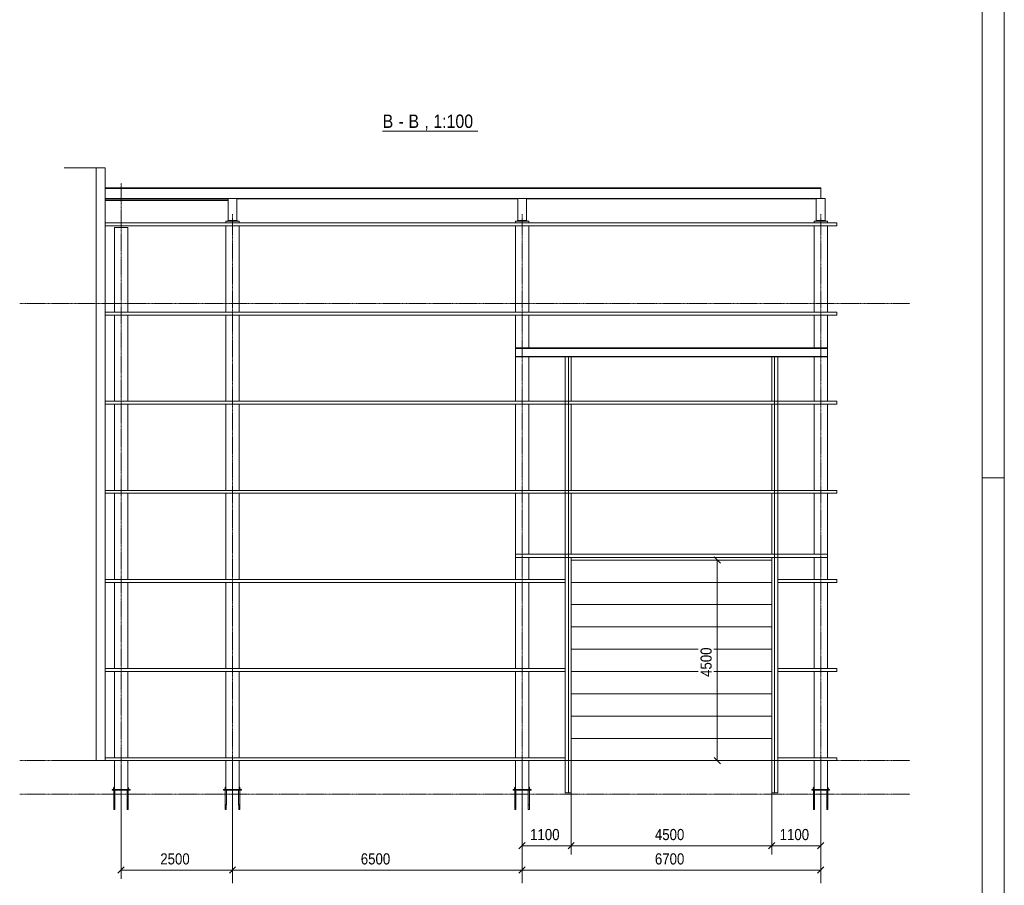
# Model space of a CAD drawing. Header units: millimetres. Extents: x -1190408159 to 361788912, y -2544212749 to 93633750.
# Tile 66 of 69: x 259238 to 281334, y -929 to 18494. Entities that reach past the tile are written whole.
import ezdxf

# ---------------------------------------------------------------- set-up
doc = ezdxf.new("R2010")
doc.units = ezdxf.units.MM
doc.linetypes.add('XKITLINE00', pattern=[0])
doc.linetypes.add('XKITLINE03', pattern=[6, 3, -1, 1, -1])
for name, color, linetype, lineweight in [('Grafický objekt', 3, 'Continuous', 0), ('Jiný typ objektu', 7, 'Continuous', 0), ('Kóta', 4, 'Continuous', 0), ('List výkresu', 3, 'Continuous', 0), ('Mřížka', 4, 'Continuous', 0), ('Položka', 2, 'Continuous', 0)]:
    doc.layers.add(name, color=color, linetype=linetype, lineweight=lineweight)
doc.styles.add('ARIAL', font='ARIAL.TTF', dxfattribs={"height": 1000})

msp = doc.modelspace()

# ---------------------------------------------------------------- linework, layer by layer
at = {"layer": 'Grafický objekt', "color": 0, "linetype": 'XKITLINE00', "lineweight": 0}
for p, q in [((276113.97993, 6367.93166), (271613.97993, 6367.93166)), ((271613.97993, 6367.93166), (271613.97993, 1867.93166)), ((271618.68197, 6367.93166), (276111.57993, 6367.93166)), ((276113.97993, 1867.93166), (276113.97993, 6367.93166)), ((271613.97993, 5867.93166), (276113.97993, 5867.93166)), ((271613.97993, 5367.93166), (276113.97993, 5367.93166)), ((271613.97993, 4867.93166), (276113.97993, 4867.93166)), ((271613.97993, 4367.93166), (274466.87733, 4367.93166)), ((274816.87733, 4367.93166), (276113.97993, 4367.93166)), ((271613.97993, 3867.93166), (274466.87733, 3867.93166)), ((274816.87733, 3867.93166), (276113.97993, 3867.93166)), ((271613.97993, 3367.93166), (276113.97993, 3367.93166)), ((271613.97993, 2867.93166), (276113.97993, 2867.93166)), ((271613.97993, 2367.93166), (276113.97993, 2367.93166)), ((271613.97993, 1867.93166), (276113.97993, 1867.93166)), ((271618.77993, 1867.93166), (276111.57993, 1867.93166))]:
    msp.add_line(p, q, dxfattribs=at)
at = {"layer": 'Jiný typ objektu', "color": 0, "linetype": 'XKITLINE00', "lineweight": 0}
msp.add_line((267383.43814, 15989.51369), (269522.78385, 15989.51369), dxfattribs=at)
at = {"layer": 'Kóta', "color": 0, "linetype": 'XKITLINE00', "lineweight": 0}
for p, q in [((274821.16665, 6438.64234), (274962.58801, 6297.22098)), ((273515.87675, 6367.93166), (275091.87733, 6367.93166)), ((274891.87733, 1867.93166), (274891.87733, 6367.93166)), ((261513.97993, 1767.93166), (261513.97993, -786.55112)), ((264013.97993, 1767.93166), (264013.97993, -786.55112)), ((264013.97993, 1767.93166), (264013.97993, -786.55112)), ((270513.97993, 1799.80817), (270513.97993, -786.55112)), ((270513.97993, 1799.80817), (270513.97993, -786.55112)), ((270513.97993, 1767.93166), (270513.97993, -240.30374)), ((271613.97993, 1767.93166), (271613.97993, -240.30374)), ((271613.97993, 1767.93166), (271613.97993, -240.30374)), ((273515.87675, 1867.93166), (275091.87733, 1867.93166)), ((274821.16665, 1938.64234), (274962.58801, 1797.22098)), ((276113.97993, 1767.93166), (276113.97993, -240.30374)), ((276113.97993, 1767.93166), (276113.97993, -240.30374)), ((277213.97993, 1767.93166), (277213.97993, -786.55112)), ((277213.97993, 1767.93166), (277213.97993, -240.30374)), ((270584.69061, 30.40693), (270443.26926, -111.01442)), ((271684.69061, 30.40693), (271543.26926, -111.01442)), ((271684.69061, 30.40693), (271543.26926, -111.01442)), ((276184.69061, 30.40693), (276043.26926, -111.01442)), ((276184.69061, 30.40693), (276043.26926, -111.01442)), ((277284.69061, 30.40693), (277143.26926, -111.01442)), ((270513.97993, -40.30374), (271613.97993, -40.30374)), ((271613.97993, -40.30374), (276113.97993, -40.30374)), ((276113.97993, -40.30374), (277213.97993, -40.30374)), ((261584.69061, -515.84044), (261443.26926, -657.2618)), ((261513.97993, -586.55112), (264013.97993, -586.55112)), ((264084.69061, -515.84044), (263943.26926, -657.2618)), ((264084.69061, -515.84044), (263943.26926, -657.2618)), ((264013.97993, -586.55112), (270513.97993, -586.55112)), ((270584.69061, -515.84044), (270443.26926, -657.2618)), ((270584.69061, -515.84044), (270443.26926, -657.2618)), ((270513.97993, -586.55112), (277213.97993, -586.55112)), ((277284.69061, -515.84044), (277143.26926, -657.2618))]:
    msp.add_line(p, q, dxfattribs=at)
at = {"layer": 'List výkresu', "color": 0, "linetype": 'XKITLINE00', "lineweight": 0}
for p, q in [((281334.27297, -21483.47451), (281334.27297, 37916.52549)), ((280834.27297, -20983.47451), (280834.27297, 37416.52549)), ((281334.27297, 8216.52549), (280834.27297, 8216.52549))]:
    msp.add_line(p, q, dxfattribs=at)
at = {"layer": 'Mřížka', "color": 0, "linetype": 'XKITLINE03', "lineweight": 0}
for p, q in [((264013.97993, -882.06834), (264013.97993, 14127.93166)), ((270513.97993, -882.06834), (270513.97993, 14127.93166)), ((277213.97993, -882.06834), (277213.97993, 14127.93166)), ((259238.43347, 12127.93166), (279213.97993, 12127.93166)), ((259238.43347, 1867.93166), (279213.97993, 1867.93166)), ((259238.42993, 1117.93166), (279213.97993, 1117.93166))]:
    msp.add_line(p, q, dxfattribs=at)
at = {"layer": 'Položka', "color": 0, "linetype": 'XKITLINE00', "lineweight": 0}
for p, q in [((260238.42993, 15167.93166), (260953.97993, 15167.93166)), ((261153.97993, 15167.93166), (260953.97993, 15167.93166)), ((260953.97993, 15167.93166), (260953.97993, 1867.93166)), ((261153.97993, 15167.93166), (260953.97993, 15167.93166)), ((260953.97993, 15167.93166), (260953.97993, 1867.93166)), ((261153.97993, 15167.93166), (261153.97993, 1867.93166)), ((261153.97993, 15167.93166), (261153.97993, 1867.93166)), ((261153.97993, 14718.92591), (277213.97993, 14718.92591)), ((261153.97993, 14704.99539), (277213.97993, 14704.99539)), ((261153.97993, 14704.74663), (277213.97993, 14704.74663)), ((277213.97993, 14483.43149), (277213.97993, 14718.92591)), ((261153.97993, 14481.8583), (263913.97993, 14481.8583)), ((261153.97993, 14475.88807), (263913.97993, 14475.88807)), ((261153.97993, 14442.05681), (263913.97993, 14442.05681)), ((261153.97993, 14436.08658), (263913.97993, 14436.08658)), ((263913.97993, 14478.43149), (263913.97993, 14483.43149)), ((263913.97993, 14483.43149), (264113.97993, 14483.43149)), ((263913.97993, 14478.43149), (264113.97993, 14478.43149)), ((263913.97993, 14478.43149), (263913.97993, 13985.93771)), ((264113.97993, 14483.43149), (264113.97993, 14478.43149)), ((264113.97993, 14481.8583), (270413.97993, 14481.8583)), ((264113.97993, 14478.43149), (264113.97993, 13985.93771)), ((264113.97993, 14475.88807), (270413.97993, 14475.88807)), ((270413.97993, 14478.43149), (270413.97993, 14483.43149)), ((270413.97993, 14483.43149), (270613.97993, 14483.43149)), ((270413.97993, 14478.43149), (270613.97993, 14478.43149)), ((270413.97993, 14478.43149), (270413.97993, 13985.93771)), ((270613.97993, 14483.43149), (270613.97993, 14478.43149)), ((270613.97993, 14481.8583), (277113.97993, 14481.8583)), ((270613.97993, 14478.43149), (270613.97993, 13985.93771)), ((270613.97993, 14475.88807), (277113.97993, 14475.88807)), ((277113.97993, 14478.43149), (277113.97993, 14483.43149)), ((277113.97993, 14483.43149), (277313.97993, 14483.43149)), ((277113.97993, 14478.43149), (277313.97993, 14478.43149)), ((277113.97993, 14478.43149), (277113.97993, 13985.93771)), ((277313.97993, 14483.43149), (277313.97993, 14478.43149)), ((277313.97993, 14478.43149), (277313.97993, 13985.93771)), ((277573.97994, 13932.30817), (261153.97993, 13932.30817)), ((263863.97993, 13971.88784), (264163.97993, 13971.88784)), ((263863.97993, 13932.30817), (263863.97993, 13971.88784)), ((263903.97993, 13981.34069), (264123.97993, 13981.34069)), ((263903.97993, 13971.88784), (263903.97993, 13981.34069)), ((263913.97993, 13981.34069), (263913.97993, 13985.93771)), ((263913.97993, 13985.93771), (264113.97993, 13985.93771)), ((264113.97993, 13981.34069), (264113.97993, 13985.93771)), ((264123.97993, 13981.34069), (264123.97993, 13971.88784)), ((264163.97993, 13932.30817), (264163.97993, 13971.88784)), ((270363.97993, 13971.88784), (270663.97993, 13971.88784)), ((270363.97993, 13932.30817), (270363.97993, 13971.88784)), ((270403.97993, 13981.34069), (270623.97993, 13981.34069)), ((270403.97993, 13971.88784), (270403.97993, 13981.34069)), ((270413.97993, 13981.34069), (270413.97993, 13985.93771)), ((270413.97993, 13985.93771), (270613.97993, 13985.93771)), ((270613.97993, 13981.34069), (270613.97993, 13985.93771)), ((270623.97993, 13981.34069), (270623.97993, 13971.88784)), ((270663.97993, 13932.30817), (270663.97993, 13971.88784)), ((277063.97993, 13971.88784), (277363.97993, 13971.88784)), ((277063.97993, 13932.30817), (277063.97993, 13971.88784)), ((277103.97993, 13981.34069), (277323.97993, 13981.34069)), ((277103.97993, 13971.88784), (277103.97993, 13981.34069)), ((277113.97993, 13981.34069), (277113.97993, 13985.93771)), ((277113.97993, 13985.93771), (277313.97993, 13985.93771)), ((277313.97993, 13981.34069), (277313.97993, 13985.93771)), ((277323.97993, 13981.34069), (277323.97993, 13971.88784)), ((277363.97993, 13932.30817), (277363.97993, 13971.88784)), ((277573.97994, 13867.30817), (277573.97994, 13932.30817)), ((261153.97993, 13867.30817), (277573.97994, 13867.30817)), ((261363.97993, 13827.93166), (261663.97993, 13827.93166)), ((261363.97993, 11932.30817), (261363.97993, 13827.93166)), ((261663.97993, 11932.30817), (261663.97993, 13827.93166)), ((263863.97993, 11932.30817), (263863.97993, 13867.30817)), ((264163.97993, 11932.30817), (264163.97993, 13867.30817)), ((270363.97993, 11932.30817), (270363.97993, 13867.30817)), ((270663.97993, 11932.30817), (270663.97993, 13867.30817)), ((277063.97993, 11932.30817), (277063.97993, 13867.30817)), ((277363.97993, 11932.30817), (277363.97993, 13867.30817)), ((277573.97994, 11932.30817), (261153.97993, 11932.30817)), ((277573.97994, 11867.30817), (277573.97994, 11932.30817)), ((261153.97993, 11867.30817), (277573.97994, 11867.30817)), ((261363.97993, 9932.30817), (261363.97993, 11867.30817)), ((261663.97993, 9932.30817), (261663.97993, 11867.30817)), ((263863.97993, 9932.30817), (263863.97993, 11867.30817)), ((264163.97993, 9932.30817), (264163.97993, 11867.30817)), ((270363.97993, 11127.93166), (270363.97993, 11867.30817)), ((270663.97993, 11127.93166), (270663.97993, 11867.30817)), ((277063.97993, 11127.93166), (277063.97993, 11867.30817)), ((277363.97993, 11127.93166), (277363.97993, 11867.30817)), ((277363.97993, 11127.93166), (270363.97993, 11127.93166)), ((270363.97993, 10927.93166), (270363.97993, 11127.93166)), ((270363.97993, 11116.43166), (277363.97993, 11116.43166)), ((277363.97993, 10927.93166), (277363.97993, 11127.93166)), ((270363.97993, 10939.43166), (277363.97993, 10939.43166)), ((270363.97993, 9932.30817), (270363.97993, 10927.93166)), ((270363.97993, 10927.93166), (271478.97993, 10927.93166)), ((270663.97993, 9932.30817), (270663.97993, 10927.93166)), ((271553.97993, 10927.93068), (271478.97993, 10927.93068)), ((271478.97993, 10927.93068), (271478.97993, 1147.93166)), ((271553.97993, 10927.93166), (276173.97993, 10927.93166)), ((271553.97993, 10927.93068), (271553.97993, 1147.93166)), ((271613.97993, 9932.30817), (271613.97993, 10927.93068)), ((276113.97993, 9932.30817), (276113.97993, 10927.93068)), ((276173.97993, 1147.93264), (276173.97993, 10927.93166)), ((276173.97993, 10927.93166), (276248.97993, 10927.93166)), ((276248.97993, 1147.93264), (276248.97993, 10927.93166)), ((276248.97993, 10927.93166), (277363.97993, 10927.93166)), ((277063.97993, 9932.30817), (277063.97993, 10927.93166)), ((277363.97993, 9932.30817), (277363.97993, 10927.93166)), ((277573.97994, 9932.30817), (261153.97993, 9932.30817)), ((261153.97993, 9867.30817), (277573.97994, 9867.30817)), ((261363.97993, 7932.30817), (261363.97993, 9867.30817)), ((261663.97993, 7932.30817), (261663.97993, 9867.30817)), ((263863.97993, 7932.30817), (263863.97993, 9867.30817)), ((264163.97993, 7932.30817), (264163.97993, 9867.30817)), ((270363.97993, 7932.30817), (270363.97993, 9867.30817)), ((270663.97993, 7932.30817), (270663.97993, 9867.30817)), ((271613.97993, 7932.30817), (271613.97993, 9867.30817)), ((276113.97993, 7932.30817), (276113.97993, 9867.30817)), ((277063.97993, 7932.30817), (277063.97993, 9867.30817)), ((277363.97993, 7932.30817), (277363.97993, 9867.30817)), ((277573.97994, 9867.30817), (277573.97994, 9932.30817)), ((277573.97994, 7932.30817), (261153.97993, 7932.30817)), ((261153.97993, 7867.30817), (277573.97994, 7867.30817)), ((261363.97993, 5932.30817), (261363.97993, 7867.30817)), ((261663.97993, 5932.30817), (261663.97993, 7867.30817)), ((263863.97993, 5932.30817), (263863.97993, 7867.30817)), ((264163.97993, 5932.30817), (264163.97993, 7867.30817)), ((270363.97993, 6502.93166), (270363.97993, 7867.30817)), ((270663.97993, 6502.93166), (270663.97993, 7867.30817)), ((271613.97993, 6502.93166), (271613.97993, 7867.30817)), ((276113.97993, 6502.93166), (276113.97993, 7867.30817)), ((277063.97993, 6502.93166), (277063.97993, 7867.30817)), ((277363.97993, 6502.93166), (277363.97993, 7867.30817)), ((277573.97994, 7867.30817), (277573.97994, 7932.30817)), ((277363.97993, 6502.93166), (270363.97993, 6502.93166)), ((270363.97993, 6427.93166), (270363.97993, 6502.93166)), ((270363.97993, 5932.30817), (270363.97993, 6427.93166)), ((277363.97993, 6427.93166), (270363.97993, 6427.93166)), ((270663.97993, 5932.30817), (270663.97993, 6427.93166)), ((271613.97993, 1147.93166), (271613.97993, 6427.93166)), ((271613.97993, 6367.93166), (271613.97993, 6427.93166)), ((276113.97993, 1147.93166), (276113.97993, 6427.93166)), ((276113.97993, 6427.93166), (276113.97993, 6367.93166)), ((277063.97993, 5932.30817), (277063.97993, 6427.93166)), ((277363.97993, 6427.93166), (277363.97993, 6502.93166)), ((277363.97993, 5932.30817), (277363.97993, 6427.93166)), ((276113.97993, 6367.93166), (271613.97993, 6367.93166)), ((271478.9789, 5932.30817), (261153.97993, 5932.30817)), ((261153.97993, 5867.30817), (271478.9789, 5867.30817)), ((261363.97993, 3932.30817), (261363.97993, 5867.30817)), ((261663.97993, 3932.30817), (261663.97993, 5867.30817)), ((263863.97993, 3932.30817), (263863.97993, 5867.30817)), ((264163.97993, 3932.30817), (264163.97993, 5867.30817)), ((270363.97993, 3932.30817), (270363.97993, 5867.30817)), ((270663.97993, 3932.30817), (270663.97993, 5867.30817)), ((271478.9789, 5867.30817), (271478.9789, 5932.30817)), ((277573.97994, 5932.30817), (276248.97993, 5932.30817)), ((276248.97993, 5867.30817), (276248.97993, 5932.30817)), ((277573.97994, 5867.30817), (276248.97993, 5867.30817)), ((277063.97993, 3932.30817), (277063.97993, 5867.30817)), ((277363.97993, 3932.30817), (277363.97993, 5867.30817)), ((277573.97994, 5867.30817), (277573.97994, 5932.30817)), ((271478.9789, 3932.30817), (261153.97993, 3932.30817)), ((261153.97993, 3867.30817), (271478.9789, 3867.30817)), ((261363.97993, 1932.30817), (261363.97993, 3867.30817)), ((261663.97993, 1932.30817), (261663.97993, 3867.30817)), ((263863.97993, 1932.30817), (263863.97993, 3867.30817)), ((264163.97993, 1932.30817), (264163.97993, 3867.30817)), ((270363.97993, 1932.30817), (270363.97993, 3867.30817)), ((270663.97993, 1932.30817), (270663.97993, 3867.30817)), ((271478.9789, 3867.30817), (271478.9789, 3932.30817)), ((277573.97994, 3932.30817), (276248.97993, 3932.30817)), ((276248.97993, 3867.30817), (276248.97993, 3932.30817)), ((277573.97994, 3867.30817), (276248.97993, 3867.30817)), ((277063.97993, 1932.30817), (277063.97993, 3867.30817)), ((277363.97993, 1932.30817), (277363.97993, 3867.30817)), ((277573.97994, 3867.30817), (277573.97994, 3932.30817)), ((260238.42993, 1867.93166), (260953.97993, 1867.93166)), ((261153.97993, 1867.93166), (260953.97993, 1867.93166)), ((261153.97993, 1867.93166), (260953.97993, 1867.93166)), ((271478.9789, 1932.30817), (261153.97993, 1932.30817)), ((261153.97993, 1867.30817), (261153.97993, 1867.93166)), ((271478.9789, 1867.30817), (261153.97993, 1867.30817)), ((261363.97993, 1222.93166), (261363.97993, 1867.30817)), ((261663.97993, 1222.93166), (261663.97993, 1867.30817)), ((263863.97993, 1222.93166), (263863.97993, 1867.30817)), ((264163.97993, 1222.93166), (264163.97993, 1867.30817)), ((270363.97993, 1222.93166), (270363.97993, 1867.30817)), ((270663.97993, 1222.93166), (270663.97993, 1867.30817)), ((271478.9789, 1867.30817), (271478.9789, 1932.30817)), ((277573.97994, 1932.30817), (276248.97993, 1932.30817)), ((276248.97993, 1867.30817), (276248.97993, 1932.30817)), ((277573.97994, 1867.30817), (276248.97993, 1867.30817)), ((277063.97993, 1222.93166), (277063.97993, 1867.30817)), ((277363.97993, 1222.93166), (277363.97993, 1867.30817)), ((277573.97994, 1867.30817), (277573.97994, 1932.30817)), ((261313.97993, 1202.93166), (261313.97993, 1222.93166)), ((261313.97993, 1222.93166), (261713.97993, 1222.93166)), ((261713.97993, 1202.93166), (261313.97993, 1202.93166)), ((261363.97993, 1234.93166), (261341.97993, 1234.93166)), ((261341.97993, 1234.93166), (261341.97993, 1222.93166)), ((261345.97993, 1234.93166), (261345.97993, 1258.93166)), ((261345.97993, 1258.93166), (261363.97993, 1258.93166)), ((261363.97993, 1272.93166), (261351.97993, 1272.93166)), ((261351.97993, 1258.93166), (261351.97993, 1272.93166)), ((261351.97993, 878.9317), (261351.97993, 1202.93166)), ((261375.97993, 878.9317), (261375.97993, 1202.93166)), ((261651.97993, 878.9317), (261651.97993, 1202.93166)), ((261675.97993, 1272.93166), (261663.97993, 1272.93166)), ((261681.97993, 1258.93166), (261663.97993, 1258.93166)), ((261663.97993, 1234.93166), (261685.97993, 1234.93166)), ((261675.97993, 1258.93166), (261675.97993, 1272.93166)), ((261675.97993, 878.9317), (261675.97993, 1202.93166)), ((261681.97993, 1234.93166), (261681.97993, 1258.93166)), ((261685.97993, 1234.93166), (261685.97993, 1222.93166)), ((261713.97993, 1222.93166), (261713.97993, 1202.93166)), ((263813.97993, 1202.93166), (263813.97993, 1222.93166)), ((263813.97993, 1222.93166), (264213.97993, 1222.93166)), ((264213.97993, 1202.93166), (263813.97993, 1202.93166)), ((263863.97993, 1234.93166), (263841.97993, 1234.93166)), ((263841.97993, 1234.93166), (263841.97993, 1222.93166)), ((263845.97993, 1234.93166), (263845.97993, 1258.93166)), ((263845.97993, 1258.93166), (263863.97993, 1258.93166)), ((263863.97993, 1272.93166), (263851.97993, 1272.93166)), ((263851.97993, 1258.93166), (263851.97993, 1272.93166)), ((263851.97993, 878.9317), (263851.97993, 1202.93166)), ((263875.97993, 878.9317), (263875.97993, 1202.93166)), ((264151.97993, 878.9317), (264151.97993, 1202.93166)), ((264175.97993, 1272.93166), (264163.97993, 1272.93166)), ((264181.97993, 1258.93166), (264163.97993, 1258.93166)), ((264163.97993, 1234.93166), (264185.97993, 1234.93166)), ((264175.97993, 1258.93166), (264175.97993, 1272.93166)), ((264175.97993, 878.9317), (264175.97993, 1202.93166)), ((264181.97993, 1234.93166), (264181.97993, 1258.93166)), ((264185.97993, 1234.93166), (264185.97993, 1222.93166)), ((264213.97993, 1222.93166), (264213.97993, 1202.93166)), ((270313.97993, 1202.93166), (270313.97993, 1222.93166)), ((270313.97993, 1222.93166), (270713.97993, 1222.93166)), ((270713.97993, 1202.93166), (270313.97993, 1202.93166)), ((270363.97993, 1234.93166), (270341.97993, 1234.93166)), ((270341.97993, 1234.93166), (270341.97993, 1222.93166)), ((270345.97993, 1234.93166), (270345.97993, 1258.93166)), ((270345.97993, 1258.93166), (270363.97993, 1258.93166)), ((270363.97993, 1272.93166), (270351.97993, 1272.93166)), ((270351.97993, 1258.93166), (270351.97993, 1272.93166)), ((270351.97993, 878.9317), (270351.97993, 1202.93166)), ((270375.97993, 878.9317), (270375.97993, 1202.93166)), ((270651.97993, 878.9317), (270651.97993, 1202.93166)), ((270675.97993, 1272.93166), (270663.97993, 1272.93166)), ((270681.97993, 1258.93166), (270663.97993, 1258.93166)), ((270663.97993, 1234.93166), (270685.97993, 1234.93166)), ((270675.97993, 1258.93166), (270675.97993, 1272.93166)), ((270675.97993, 878.9317), (270675.97993, 1202.93166)), ((270681.97993, 1234.93166), (270681.97993, 1258.93166)), ((270685.97993, 1234.93166), (270685.97993, 1222.93166)), ((270713.97993, 1222.93166), (270713.97993, 1202.93166)), ((271553.97993, 1147.93166), (271478.97993, 1147.93166)), ((271553.97993, 1147.93166), (271613.97993, 1147.93166)), ((276113.97993, 1147.93166), (276173.97993, 1147.93166)), ((276173.97993, 1147.93264), (276248.97993, 1147.93264)), ((277013.97993, 1202.93166), (277013.97993, 1222.93166)), ((277013.97993, 1222.93166), (277413.97993, 1222.93166)), ((277413.97993, 1202.93166), (277013.97993, 1202.93166)), ((277063.97993, 1234.93166), (277041.97993, 1234.93166)), ((277041.97993, 1234.93166), (277041.97993, 1222.93166)), ((277045.97993, 1234.93166), (277045.97993, 1258.93166)), ((277045.97993, 1258.93166), (277063.97993, 1258.93166)), ((277063.97993, 1272.93166), (277051.97993, 1272.93166)), ((277051.97993, 1258.93166), (277051.97993, 1272.93166)), ((277051.97993, 878.9317), (277051.97993, 1202.93166)), ((277075.97993, 878.9317), (277075.97993, 1202.93166)), ((277351.97993, 878.9317), (277351.97993, 1202.93166)), ((277375.97993, 1272.93166), (277363.97993, 1272.93166)), ((277381.97993, 1258.93166), (277363.97993, 1258.93166)), ((277363.97993, 1234.93166), (277385.97993, 1234.93166)), ((277375.97993, 1258.93166), (277375.97993, 1272.93166)), ((277375.97993, 878.9317), (277375.97993, 1202.93166)), ((277381.97993, 1234.93166), (277381.97993, 1258.93166)), ((277385.97993, 1234.93166), (277385.97993, 1222.93166)), ((277413.97993, 1222.93166), (277413.97993, 1202.93166)), ((261375.97993, 878.9317), (261351.97993, 878.9317)), ((261352.47993, 772.93166), (261352.47993, 878.93166)), ((261375.47993, 772.93166), (261352.47993, 772.93166)), ((261375.47993, 772.93166), (261375.47993, 878.93166)), ((261669.97993, 878.9317), (261651.97993, 878.9317)), ((261652.47993, 772.93166), (261652.47993, 878.93166)), ((261669.72993, 772.93166), (261652.47993, 772.93166)), ((261675.47993, 772.93166), (261669.72993, 772.93166)), ((261675.97993, 878.9317), (261669.97993, 878.9317)), ((261675.47993, 772.93166), (261675.47993, 878.93166)), ((263875.97993, 878.9317), (263851.97993, 878.9317)), ((263852.47993, 772.93166), (263852.47993, 878.93166)), ((263875.47993, 772.93166), (263852.47993, 772.93166)), ((263875.47993, 772.93166), (263875.47993, 878.93166)), ((264169.97993, 878.9317), (264151.97993, 878.9317)), ((264152.47993, 772.93166), (264152.47993, 878.93166)), ((264169.72993, 772.93166), (264152.47993, 772.93166)), ((264175.47993, 772.93166), (264169.72993, 772.93166)), ((264175.97993, 878.9317), (264169.97993, 878.9317)), ((264175.47993, 772.93166), (264175.47993, 878.93166)), ((270375.97993, 878.9317), (270351.97993, 878.9317)), ((270352.47993, 772.93166), (270352.47993, 878.93166)), ((270375.47993, 772.93166), (270352.47993, 772.93166)), ((270375.47993, 772.93166), (270375.47993, 878.93166)), ((270669.97993, 878.9317), (270651.97993, 878.9317)), ((270652.47993, 772.93166), (270652.47993, 878.93166)), ((270669.72993, 772.93166), (270652.47993, 772.93166)), ((270675.47993, 772.93166), (270669.72993, 772.93166)), ((270675.97993, 878.9317), (270669.97993, 878.9317)), ((270675.47993, 772.93166), (270675.47993, 878.93166)), ((277075.97993, 878.9317), (277051.97993, 878.9317)), ((277052.47993, 772.93166), (277052.47993, 878.93166)), ((277075.47993, 772.93166), (277052.47993, 772.93166)), ((277075.47993, 772.93166), (277075.47993, 878.93166)), ((277369.97993, 878.9317), (277351.97993, 878.9317)), ((277352.47993, 772.93166), (277352.47993, 878.93166)), ((277369.72993, 772.93166), (277352.47993, 772.93166)), ((277375.47993, 772.93166), (277369.72993, 772.93166)), ((277375.97993, 878.9317), (277369.97993, 878.9317)), ((277375.47993, 772.93166), (277375.47993, 878.93166))]:
    msp.add_line(p, q, dxfattribs=at)
at = {"layer": 'Položka', "color": 0, "linetype": 'XKITLINE03', "lineweight": 0}
msp.add_line((261513.97993, 222.93166), (261513.97993, 14827.93166), dxfattribs=at)

# ---------------------------------------------------------------- texts
at = {"layer": 'Jiný typ objektu', "color": 0, "style": 'ARIAL', "width": 0.85}
for s, p in [('B', (267383.43814, 16064.51369)), ('B', (267963.48697, 16064.51369)), ('1:100', (268521.56314, 16064.51369)), ('-', (267740.33268, 16064.51369)), (',', (268320.3815, 16064.51369))]:
    msp.add_text(s, height=300, dxfattribs=at).set_placement(p)
at = {"layer": 'Kóta', "color": 0, "style": 'ARIAL', "width": 0.85}
msp.add_text('4500', height=250, rotation=90.000210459, dxfattribs=at).set_placement((274766.87733, 3747.08205))
for s, p in [('1100', (270693.13032, 84.69626)), ('4500', (273493.13032, 84.69626)), ('1100', (276293.13032, 84.69626)), ('2500', (262393.13032, -461.55112)), ('6500', (266893.13032, -461.55112)), ('6700', (273493.13032, -461.55112))]:
    msp.add_text(s, height=250, dxfattribs=at).set_placement(p)

doc.saveas('drawing.dxf')
